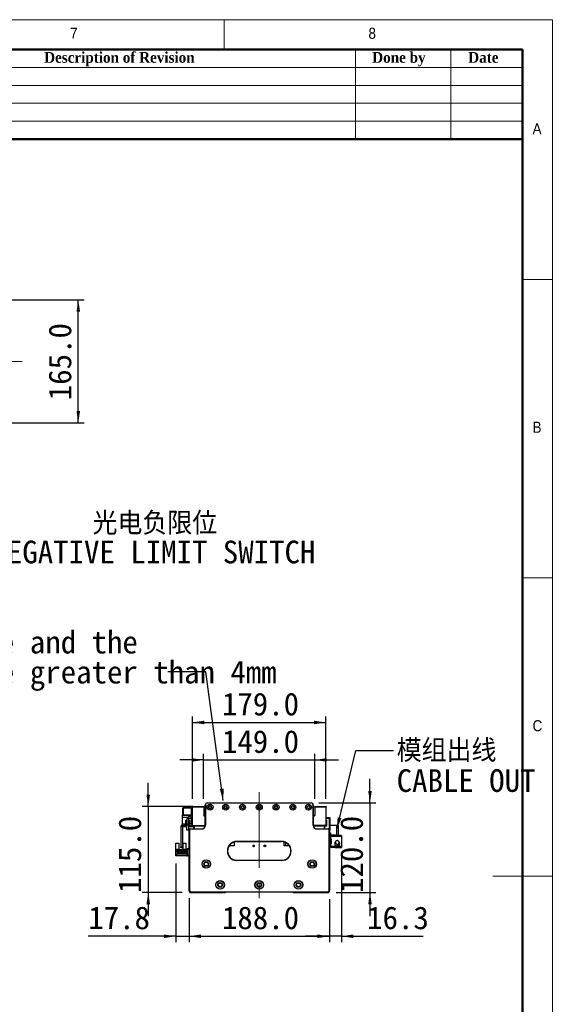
# Model space of a CAD drawing. Header units: millimetres. Extents: x 40 to 3331, y 40 to 2336.
# Tile 12 of 12: x 2606 to 3331, y 1016 to 2336. Entities that reach past the tile are written whole.
import ezdxf

# ---------------------------------------------------------------- set-up
doc = ezdxf.new("R2010")
doc.units = ezdxf.units.MM
doc.header["$LTSCALE"] = 8
doc.linetypes.add('CENTERX2', pattern=[20.32, 12.7, -2.54, 2.54, -2.54])
doc.layers.add('DIMNS', color=7, linetype='Continuous')
doc.styles.add('SLDTEXTSTYLE0', font='Gothic.ttf', dxfattribs={"width": 0.913})
doc.styles.add('SLDTEXTSTYLE1', font='timesbd.ttf', dxfattribs={"width": 0.933})
doc.styles.add('SLDTEXTSTYLE10', font='txt')
doc.styles.add('SLDTEXTSTYLE7', font='txt')
doc.styles.add('SLDTEXTSTYLE8', font='txt', dxfattribs={"bigfont": 'bigfont'})
doc.styles.add('SLDTEXTSTYLE9', font='txt', dxfattribs={"bigfont": 'bigfont'})
doc.dimstyles.new('SLDDIMSTYLE0', dxfattribs={"dimtxt": 30.4, "dimasz": 16, "dimexe": 0, "dimexo": 0.0625, "dimgap": 7.6, "dimtad": 2, "dimdec": 1, "dimrnd": 1e-09, "dimzin": 4, "dimdsep": 46, "dimtxsty": 'SLDTEXTSTYLE7', "dimsah": 1, "dimcen": 0.09, "dimadec": 0, "dimazin": 1, "dimtfac": 1, "dimtdec": 1, "dimtmove": 0, "dimatfit": 0, "dimfxl": 0, "dimfrac": 2, "dimtolj": 1, "dimtzin": 12, "dimarcsym": 0})
doc.dimstyles.new('SLDDIMSTYLE1', dxfattribs={"dimtxt": 30.4, "dimasz": 16, "dimexe": 0, "dimexo": 0.0625, "dimgap": 7.6, "dimtad": 2, "dimdec": 1, "dimrnd": 1e-09, "dimzin": 4, "dimdsep": 46, "dimtxsty": 'SLDTEXTSTYLE7', "dimsah": 1, "dimcen": 0.09, "dimadec": 0, "dimazin": 1, "dimtfac": 1, "dimtdec": 1, "dimtofl": 0, "dimtmove": 0, "dimatfit": 3, "dimfxl": 0, "dimfrac": 2, "dimtolj": 1, "dimtzin": 12, "dimarcsym": 0})
doc.dimstyles.new('SLDDIMSTYLE2', dxfattribs={"dimtxt": 30.4, "dimasz": 16, "dimexe": 0, "dimexo": 0.0625, "dimgap": 7.6, "dimtad": 2, "dimdec": 1, "dimrnd": 1e-09, "dimzin": 12, "dimdsep": 46, "dimtxsty": 'SLDTEXTSTYLE7', "dimsah": 1, "dimcen": 0.09, "dimadec": 0, "dimazin": 3, "dimtfac": 1, "dimtdec": 1, "dimtmove": 0, "dimatfit": 0, "dimfxl": 0, "dimfrac": 2, "dimtolj": 1, "dimtzin": 12, "dimarcsym": 0})
doc.dimstyles.new('SLDDIMSTYLE3', dxfattribs={"dimtxt": 0.18, "dimasz": 16, "dimexe": 0, "dimexo": 0.0625, "dimgap": 0, "dimtad": 0, "dimtih": 1, "dimtoh": 1, "dimdec": 0, "dimrnd": 1e-09, "dimzin": 0, "dimdsep": 46, "dimtxsty": 'Standard', "dimsah": 1, "dimcen": 0.09, "dimadec": 0, "dimazin": 0, "dimtfac": 16, "dimtdec": 0, "dimtofl": 0, "dimtmove": 0, "dimatfit": 3, "dimfxl": 0, "dimfrac": 2, "dimtolj": 1, "dimtzin": 0, "dimarcsym": 0})

# ---------------------------------------------------------------- blocks, each defined once
blk = doc.blocks.new('_D')
at = {"layer": 'DIMNS'}
for p, q in [((2852.4, 1291.6), (2852.4, 1351.9)), ((3001.4, 1291.6), (3001.4, 1351.9)), ((2852.4, 1343.9), (2820.4, 1343.9)), ((2852.4, 1343.9), (3001.4, 1343.9)), ((3001.4, 1343.9), (3033.4, 1343.9))]:
    blk.add_line(p, q, dxfattribs=at)
for points in [[(2852.4, 1343.9), (2836.4, 1346.3), (2836.4, 1341.5)], [(3001.4, 1343.9), (3017.4, 1341.5), (3017.4, 1346.3)]]:
    blk.add_solid(points, dxfattribs=at)
at = {"layer": 'DIMNS', "insert": (2876.9, 1383.8), "char_height": 30.4, "attachment_point": 1, "style": 'SLDTEXTSTYLE7'}
blk.add_mtext('149.0', dxfattribs=at)
blk = doc.blocks.new('_D_1')
at = {"layer": 'DIMNS'}
for p, q in [((2837.4, 1291.6), (2837.4, 1402.1)), ((3016.4, 1291.6), (3016.4, 1402.1)), ((2837.4, 1394.1), (3016.4, 1394.1))]:
    blk.add_line(p, q, dxfattribs=at)
for points in [[(2837.4, 1394.1), (2853.4, 1391.7), (2853.4, 1396.5)], [(3016.4, 1394.1), (3000.4, 1396.5), (3000.4, 1391.7)]]:
    blk.add_solid(points, dxfattribs=at)
at = {"layer": 'DIMNS', "insert": (2876.9, 1434), "char_height": 30.4, "attachment_point": 1, "style": 'SLDTEXTSTYLE7'}
blk.add_mtext('179.0', dxfattribs=at)
blk = doc.blocks.new('_D_2')
at = {"layer": 'DIMNS'}
for p, q in [((2778.1, 1281.4), (2778.1, 1313.4)), ((2838.3, 1281.4), (2770.1, 1281.4)), ((2778.1, 1281.4), (2778.1, 1166.4)), ((2823.8, 1166.4), (2770.1, 1166.4)), ((2778.1, 1166.4), (2778.1, 1134.4))]:
    blk.add_line(p, q, dxfattribs=at)
for points in [[(2778.1, 1281.4), (2780.5, 1297.4), (2775.7, 1297.4)], [(2778.1, 1166.4), (2775.7, 1150.4), (2780.5, 1150.4)]]:
    blk.add_solid(points, dxfattribs=at)
at = {"layer": 'DIMNS', "insert": (2738.2, 1165.6), "char_height": 30.4, "attachment_point": 1, "rotation": 90, "style": 'SLDTEXTSTYLE7'}
blk.add_mtext('115.0', dxfattribs=at)
blk = doc.blocks.new('_D_3')
at = {"layer": 'DIMNS'}
for p, q in [((3075.4, 1286.4), (3075.4, 1318.4)), ((3006.6, 1286.4), (3083.4, 1286.4)), ((3075.4, 1286.4), (3075.4, 1166.4)), ((3030.1, 1166.4), (3083.4, 1166.4)), ((3075.4, 1166.4), (3075.4, 1134.4))]:
    blk.add_line(p, q, dxfattribs=at)
for points in [[(3075.4, 1286.4), (3077.8, 1302.4), (3073, 1302.4)], [(3075.4, 1166.4), (3073, 1150.4), (3077.8, 1150.4)]]:
    blk.add_solid(points, dxfattribs=at)
at = {"layer": 'DIMNS', "insert": (3035.5, 1165.6), "char_height": 30.4, "attachment_point": 1, "rotation": 90, "style": 'SLDTEXTSTYLE7'}
blk.add_mtext('120.0', dxfattribs=at)
blk = doc.blocks.new('_D_4')
at = {"layer": 'DIMNS'}
for p, q in [((2832.9, 1157.2), (2832.9, 1099.6)), ((3020.9, 1157.2), (3020.9, 1099.6)), ((2832.9, 1107.6), (3020.9, 1107.6))]:
    blk.add_line(p, q, dxfattribs=at)
for points in [[(2832.9, 1107.6), (2848.9, 1105.2), (2848.9, 1110)], [(3020.9, 1107.6), (3004.9, 1110), (3004.9, 1105.2)]]:
    blk.add_solid(points, dxfattribs=at)
at = {"layer": 'DIMNS', "insert": (2876.9, 1147.5), "char_height": 30.4, "attachment_point": 1, "style": 'SLDTEXTSTYLE7'}
blk.add_mtext('188.0', dxfattribs=at)
blk = doc.blocks.new('_D_5')
at = {"layer": 'DIMNS'}
for p, q in [((2815.1, 1205.2), (2815.1, 1099.6)), ((2832.9, 1158.7), (2832.9, 1099.6)), ((2815.1, 1107.6), (2697.7, 1107.6)), ((2815.1, 1107.6), (2832.9, 1107.6)), ((2832.9, 1107.6), (2864.9, 1107.6))]:
    blk.add_line(p, q, dxfattribs=at)
for points in [[(2815.1, 1107.6), (2799.1, 1110), (2799.1, 1105.2)], [(2832.9, 1107.6), (2848.9, 1105.2), (2848.9, 1110)]]:
    blk.add_solid(points, dxfattribs=at)
at = {"layer": 'DIMNS', "insert": (2697.7, 1147.5), "char_height": 30.4, "attachment_point": 1, "style": 'SLDTEXTSTYLE7'}
blk.add_mtext('17.8', dxfattribs=at)
blk = doc.blocks.new('_D_6')
at = {"layer": 'DIMNS'}
for p, q in [((3037.2, 1217.5), (3037.2, 1099.6)), ((3020.9, 1157.2), (3020.9, 1099.6)), ((3020.9, 1107.6), (2988.9, 1107.6)), ((3037.2, 1107.6), (3020.9, 1107.6)), ((3037.2, 1107.6), (3146.5, 1107.6))]:
    blk.add_line(p, q, dxfattribs=at)
for points in [[(3020.9, 1107.6), (3004.9, 1110), (3004.9, 1105.2)], [(3037.2, 1107.6), (3053.2, 1105.2), (3053.2, 1110)]]:
    blk.add_solid(points, dxfattribs=at)
at = {"layer": 'DIMNS', "insert": (3071.6, 1147.5), "char_height": 30.4, "attachment_point": 1, "style": 'SLDTEXTSTYLE7'}
blk.add_mtext('16.3', dxfattribs=at)
blk = doc.blocks.new('SW_NOTE_3')
at = {"layer": 'DIMNS', "color": 0, "char_height": 30.4, "attachment_point": 1}
for s, insert, style in [('模组出线', (4.1, 14.9), 'SLDTEXTSTYLE8'), ('CABLE OUT', (4.1, -25.3), 'SLDTEXTSTYLE7')]:
    blk.add_mtext(s, dxfattribs=dict(at, insert=insert, style=style))
blk = doc.blocks.new('SW_NOTE_4')
at = {"layer": 'DIMNS', "color": 0, "char_height": 30.4, "attachment_point": 1, "style": 'SLDTEXTSTYLE7'}
for s, insert in [('The distance between the load plate and the ', (-929.6, 55.1)), ('steel belt protection belt shall be greater than 4mm', (-929.6, 14.9))]:
    blk.add_mtext(s, dxfattribs=dict(at, insert=insert))
blk = doc.blocks.new('_D_15')
at = {"layer": 'DIMNS'}
for p, q in [((2501.5, 1960.5), (2692.3, 1960.5)), ((2684.3, 1795.5), (2684.3, 1960.5)), ((2501.5, 1795.5), (2692.3, 1795.5))]:
    blk.add_line(p, q, dxfattribs=at)
for points in [[(2684.3, 1960.5), (2681.9, 1944.5), (2686.7, 1944.5)], [(2684.3, 1795.5), (2686.7, 1811.5), (2681.9, 1811.5)]]:
    blk.add_solid(points, dxfattribs=at)
at = {"layer": 'DIMNS', "insert": (2644.5, 1826), "char_height": 30.4, "attachment_point": 1, "rotation": 90, "style": 'SLDTEXTSTYLE7'}
blk.add_mtext('165.0', dxfattribs=at)
blk = doc.blocks.new('SW_NOTE_7')
at = {"layer": 'DIMNS', "color": 0, "char_height": 30.4, "attachment_point": 1}
for s, insert, style in [('     光电负限位', (4.1, 17.9), 'SLDTEXTSTYLE9'), ('NEGATIVE LIMIT SWITCH', (4.1, -20.5), 'SLDTEXTSTYLE10')]:
    blk.add_mtext(s, dxfattribs=dict(at, insert=insert, style=style))

msp = doc.modelspace()

# ---------------------------------------------------------------- linework, layer by layer
at = {"color": 7, "linetype": 'Continuous', "lineweight": 18}
for p, q in [((3320, 2336), (40, 2336)), ((2880, 2296), (2880, 2336)), ((3320, 40), (3320, 2336)), ((80, 2296), (3280, 2296)), ((3056, 2296), (3056, 2176)), ((3184, 2296), (3184, 2176)), ((3280, 2296), (3280, 2176)), ((3280, 2296), (3280, 80)), ((2320, 2272), (3280, 2272)), ((2320, 2248), (3280, 2248)), ((2320, 2224), (3280, 2224)), ((2320, 2200), (3280, 2200)), ((3320, 1988), (3280, 1988)), ((3280, 1588), (3320, 1588)), ((3320, 1188), (3240, 1188))]:
    msp.add_line(p, q, dxfattribs=at)
at = {"color": 7, "linetype": 'Continuous', "lineweight": 50}
for p, q in [((3280, 2296), (80, 2296)), ((3280, 2296), (3280, 80)), ((3280, 2176), (2320, 2176))]:
    msp.add_line(p, q, dxfattribs=at)
at = {"color": 7, "linetype": 'Continuous', "lineweight": 25}
for p, q in [((2837.4438798, 1281.3955891), (2852.4438804, 1281.3955891)), ((2837.4438798, 1280.3955871), (2837.4438798, 1281.3955891)), ((2837.4438798, 1255.8955858), (2837.4438798, 1280.3955871)), ((2852.4438804, 1280.3955871), (2837.4438798, 1280.3955871)), ((2852.4438804, 1281.3955891), (2852.4438804, 1280.3955871)), ((2852.4438804, 1280.3955871), (2852.4438804, 1269.3955871)), ((2854.4438844, 1283.3955857), (2854.7438821, 1283.3955857)), ((2854.4438844, 1256.3955869), (2854.4438844, 1283.3955857)), ((2854.7438821, 1283.3955857), (2854.7438821, 1256.3955869)), ((2857.4438831, 1286.3955843), (2857.4438831, 1286.0955867)), ((2857.4438831, 1286.3955843), (2996.4438816, 1286.3955843)), ((2996.4438816, 1286.0955867), (2857.4438831, 1286.0955867)), ((2996.4438816, 1286.3955843), (2996.4438816, 1286.0955867)), ((2999.4438803, 1283.3955857), (2999.1438826, 1283.3955857)), ((2999.1438826, 1256.3955869), (2999.1438826, 1283.3955857)), ((2999.4438803, 1283.3955857), (2999.4438803, 1256.3955869)), ((3001.4438843, 1281.3955891), (3016.4438849, 1281.3955891)), ((3001.4438843, 1280.3955871), (3001.4438843, 1281.3955891)), ((3016.4438849, 1280.3955871), (3001.4438843, 1280.3955871)), ((3001.4438843, 1280.3955871), (3001.4438843, 1269.3955871)), ((3016.4438849, 1281.3955891), (3016.4438849, 1280.3955871)), ((3016.4438849, 1255.8955858), (3016.4438849, 1280.3955871)), ((2824.1438856, 1267.2955888), (2824.1438856, 1269.8955881)), ((2824.1438856, 1269.8955881), (2835.4438832, 1269.8955881)), ((2824.1438856, 1267.2955888), (2831.8034401, 1267.2955888)), ((2824.1438856, 1257.645202), (2824.1438856, 1267.2955888)), ((2824.7438809, 1279.8955861), (2824.4438833, 1279.5955884)), ((2824.7438809, 1279.5955884), (2824.4438833, 1279.4713202)), ((2824.4438833, 1279.4713202), (2824.4438833, 1279.5955884)), ((2824.4438833, 1270.319854), (2824.4438833, 1279.4713202)), ((2824.4438833, 1270.1955858), (2824.4438833, 1270.319854)), ((2824.7438809, 1270.1955858), (2824.4438833, 1270.319854)), ((2824.4438833, 1270.1955858), (2824.7438809, 1269.8955881)), ((2824.7438809, 1279.8955861), (2824.7438809, 1279.5955884)), ((2824.7438809, 1279.8955861), (2835.4438832, 1279.8955861)), ((2835.4438832, 1279.5955884), (2824.7438809, 1279.5955884)), ((2824.7438809, 1279.5955884), (2824.7438809, 1270.1955858)), ((2824.7438809, 1270.1955858), (2824.7438809, 1269.8955881)), ((2824.7438809, 1270.1955858), (2835.4438832, 1270.1955858)), ((2835.4438832, 1278.895584), (2835.4438832, 1279.8955861)), ((2835.4438832, 1279.8955861), (2837.4438798, 1279.8955861)), ((2835.4438832, 1278.895584), (2835.4438832, 1269.8955881)), ((2837.4438798, 1278.895584), (2835.4438832, 1278.895584)), ((2835.4438832, 1267.3955905), (2837.4438798, 1267.3955905)), ((2835.4438832, 1266.3955885), (2835.4438832, 1267.3955905)), ((2852.9438814, 1268.8955861), (2854.4438844, 1268.8955861)), ((3000.9438833, 1268.8955861), (2999.4438803, 1268.8955861)), ((2821.9438856, 1254.3955865), (2821.9438856, 1226.8955867)), ((2823.9438822, 1254.3955865), (2823.9438822, 1226.8955867)), ((2824.1438856, 1254.3955865), (2824.1438856, 1255.1439191)), ((2828.4438839, 1254.3955865), (2824.1438856, 1254.3955865)), ((2833.9438802, 1257.8955862), (2825.4438853, 1257.8955862)), ((2833.9438802, 1255.8955858), (2825.4438853, 1255.8955858)), ((2828.4438839, 1263.3955899), (2829.9438795, 1263.3955899)), ((2828.4438839, 1257.8955862), (2828.4438839, 1263.3955899)), ((2828.4438839, 1254.3955865), (2828.4438839, 1255.8955858)), ((2829.9438795, 1263.91646), (2829.9438795, 1257.8955862)), ((2829.9438795, 1249.8955886), (2829.9438795, 1255.8955858)), ((2831.9438836, 1263.8955909), (2831.9438836, 1257.8955862)), ((2831.9438836, 1263.3955899), (2833.4438791, 1263.3955899)), ((2831.9438836, 1255.8955858), (2831.9438836, 1249.8955886)), ((2833.4438791, 1263.3955899), (2833.4438791, 1257.8955862)), ((2833.4438791, 1255.8955858), (2833.4438791, 1254.3955865)), ((2837.7438849, 1254.3955865), (2833.4438791, 1254.3955865)), ((2837.4438798, 1266.3955885), (2835.4438832, 1266.3955885)), ((2835.4438832, 1266.3955885), (2835.4438832, 1259.3955855)), ((2837.4438798, 1255.8955858), (2854.4188207, 1255.8955858)), ((2837.7438849, 1254.3955865), (2837.7438849, 1255.8955858)), ((2839.4438839, 1254.5855875), (2840.7538822, 1255.8955858)), ((2839.4438839, 1251.3955879), (2839.4438839, 1254.5855875)), ((2839.9438849, 1254.4955882), (2840.9438794, 1255.4955865)), ((2839.9438849, 1251.3955879), (2839.9438849, 1254.4955882)), ((2840.9438794, 1255.4955865), (2854.3622186, 1255.4955865)), ((2852.6438838, 1255.8955858), (2853.0438831, 1255.4955865)), ((2854.7438821, 1256.3955869), (2854.4438844, 1256.3955869)), ((2999.4438803, 1256.3955869), (2999.1438826, 1256.3955869)), ((3016.4438849, 1255.8955858), (2999.468944, 1255.8955858)), ((2999.5255461, 1255.4955865), (3012.9438853, 1255.4955865)), ((3000.8438816, 1255.4955865), (3001.2438809, 1255.8955858)), ((3012.9438853, 1255.4955865), (3013.9438799, 1254.4955882)), ((3013.1338825, 1255.8955858), (3014.4438809, 1254.5855875)), ((3013.9438799, 1254.4955882), (3013.9438799, 1251.3955879)), ((3014.9438819, 1255.0855885), (3014.4438809, 1254.5855875)), ((3014.4438809, 1254.5855875), (3014.4438809, 1251.3955879)), ((3016.9438859, 1255.0855885), (3014.9438819, 1255.0855885)), ((3016.4438849, 1266.5855858), (3021.1438825, 1266.5855858)), ((3021.1438825, 1265.5855837), (3016.4438849, 1265.5855837)), ((3016.4438849, 1263.5855871), (3016.9438859, 1263.5855871)), ((3016.9438859, 1255.8955858), (3016.4438849, 1255.8955858)), ((3016.9438859, 1263.5855871), (3016.9438859, 1255.0855885)), ((3021.1438825, 1265.5855837), (3021.1438825, 1266.5855858)), ((3021.1438825, 1266.5855858), (3021.4438802, 1266.2855881)), ((3021.4438802, 1265.4613229), (3021.1438825, 1265.5855837)), ((3021.1438825, 1250.5855869), (3021.1438825, 1265.5855837)), ((3021.4438802, 1266.2855881), (3021.4438802, 1265.4613229)), ((3021.4438802, 1265.4613229), (3021.4438802, 1250.7098514)), ((3030.8438828, 1255.8955858), (3021.4438802, 1255.8955858)), ((3030.8438828, 1242.8955856), (3030.8438828, 1255.8955858)), ((3030.8438828, 1255.8955858), (3032.8438794, 1255.8955858)), ((3032.8438794, 1255.8955858), (3032.8438794, 1242.8955856)), ((2831.9438836, 1249.8955886), (2829.9438795, 1249.8955886)), ((2832.9438856, 1168.8955865), (2832.9438856, 1249.8955886)), ((2833.2438832, 1249.8955886), (2832.9438856, 1249.8955886)), ((2833.2438832, 1249.8955886), (2833.2438832, 1169.019851)), ((2834.4438812, 1251.0955865), (2834.4438812, 1251.3955879)), ((2834.4438812, 1251.3955879), (2849.4438818, 1251.3955879)), ((2849.4438818, 1251.0955865), (2834.4438812, 1251.0955865)), ((2849.4438818, 1251.0955865), (2849.4438818, 1251.3955879)), ((3004.443883, 1251.3955879), (3004.443883, 1251.0955865)), ((3004.443883, 1251.3955879), (3019.4438836, 1251.3955879)), ((3019.4438836, 1251.0955865), (3004.443883, 1251.0955865)), ((3019.4438836, 1251.3955879), (3019.4438836, 1251.0955865)), ((3020.6438815, 1169.019851), (3020.6438815, 1249.8955886)), ((3020.9438791, 1249.8955886), (3020.6438815, 1249.8955886)), ((3020.7757642, 1250.5855869), (3021.1438825, 1250.5855869)), ((3020.9438791, 1249.8955886), (3020.9438791, 1168.8955865)), ((3021.1438825, 1249.5855886), (3020.9438791, 1249.5855886)), ((3022.8438815, 1245.8955879), (3020.9438791, 1245.8955879)), ((3021.4438802, 1250.7098514), (3021.1438825, 1250.5855869)), ((3021.1438825, 1249.5855886), (3021.1438825, 1250.5855869)), ((3021.4438802, 1249.8855862), (3021.1438825, 1249.5855886)), ((3021.4438802, 1250.7098514), (3021.4438802, 1249.8855862)), ((3022.8438815, 1242.8955856), (3022.8438815, 1245.8955879)), ((3022.8438815, 1242.8955856), (3022.8438815, 1241.6955876)), ((3030.8438828, 1242.8955856), (3022.8438815, 1242.8955856)), ((3022.8438815, 1237.695587), (3022.8438815, 1241.6955876)), ((3022.8438815, 1241.6955876), (3037.2438794, 1241.6955876)), ((3028.8438862, 1242.8955856), (3028.8438862, 1242.6955859)), ((3037.2438794, 1242.6955859), (3028.8438862, 1242.6955859)), ((3032.8438794, 1242.8955856), (3030.8438828, 1242.8955856)), ((3037.2438794, 1242.6955859), (3037.2438794, 1241.6955876)), ((3037.2438794, 1241.6955876), (3037.2438794, 1227.6955872)), ((2815.243884, 1232.2955887), (2818.9438796, 1232.2955887)), ((2815.243884, 1223.395587), (2815.243884, 1232.2955887)), ((2818.9438796, 1232.2955887), (2818.9438796, 1223.8955881)), ((2824.9438843, 1223.8955881), (2824.9438843, 1232.2955887)), ((2824.9438843, 1232.2955887), (2828.6438798, 1232.2955887)), ((2828.6438798, 1232.2955887), (2828.6438798, 1223.395587)), ((2893.4438815, 1228.5955875), (2886.3911582, 1228.5955875)), ((2893.4438815, 1233.895586), (2893.4438815, 1228.5955875)), ((2896.943883, 1234.6955883), (2956.9438817, 1234.6955883)), ((2896.943883, 1234.6955883), (2896.943883, 1234.395587)), ((2956.9438817, 1234.395587), (2896.943883, 1234.395587)), ((2956.9438817, 1234.6955883), (2956.9438817, 1234.395587)), ((2960.4438832, 1228.5955875), (2960.4438832, 1233.895586)), ((2967.4966065, 1228.5955875), (2960.4438832, 1228.5955875)), ((2961.9438825, 1233.3520251), (2961.9438825, 1228.5955875)), ((3023.8438835, 1237.695587), (3022.8438815, 1237.695587)), ((3022.8438815, 1237.695587), (3022.8438815, 1237.1955859)), ((3022.8438815, 1237.1955859), (3022.8438815, 1232.195587)), ((3023.8438835, 1237.1955859), (3022.8438815, 1237.1955859)), ((3022.8438815, 1231.695586), (3022.8438815, 1232.195587)), ((3022.8438815, 1232.195587), (3023.8438835, 1232.195587)), ((3022.8438815, 1227.6955872), (3022.8438815, 1231.695586)), ((3022.8438815, 1231.695586), (3023.8438835, 1231.695586)), ((3037.2438794, 1227.6955872), (3022.8438815, 1227.6955872)), ((3022.8438815, 1227.6955872), (3022.8438815, 1226.4955874)), ((3023.8438835, 1231.695586), (3023.8438835, 1237.695587)), ((3028.2931169, 1232.492556), (3028.1938827, 1231.695586)), ((3028.5277953, 1233.1304821), (3028.3926194, 1232.8146483)), ((3028.4046596, 1233.2746248), (3028.4386715, 1233.285782)), ((3028.4386715, 1230.1053899), (3028.4046596, 1230.1165509)), ((3028.5605257, 1233.114374), (3028.438068, 1233.1746305)), ((3028.4386715, 1233.285782), (3028.8224434, 1233.8607769)), ((3028.5987621, 1233.2070108), (3028.4386715, 1233.285782)), ((3033.7356022, 1232.248542), (3033.7630203, 1232.269277)), ((3037.2438794, 1227.6955872), (3037.2438794, 1226.695587)), ((2815.1438823, 1215.3955876), (2815.1438823, 1217.3955879)), ((2815.1438823, 1217.3955879), (2816.1438843, 1217.3955879)), ((2816.1438843, 1215.3955876), (2815.1438823, 1215.3955876)), ((2815.243884, 1217.3955879), (2815.243884, 1223.395587)), ((2816.0438826, 1223.395587), (2815.243884, 1223.395587)), ((2816.0438826, 1223.395587), (2816.5438836, 1223.8955881)), ((2816.1438843, 1217.3955879), (2816.1438843, 1215.3955876)), ((2829.9438795, 1217.3955879), (2816.1438843, 1217.3955879)), ((2829.9438795, 1215.3955876), (2816.1438843, 1215.3955876)), ((2819.1438829, 1223.8955881), (2816.5438836, 1223.8955881)), ((2816.943883, 1223.3455881), (2819.1438829, 1223.3455881)), ((2816.943883, 1219.8955874), (2816.943883, 1223.3455881)), ((2817.7438816, 1219.8955874), (2816.943883, 1219.8955874)), ((2817.7438816, 1221.5455874), (2826.1438822, 1221.5455874)), ((2817.7438816, 1219.8955874), (2817.7438816, 1221.5455874)), ((2817.7438816, 1218.8455864), (2817.7438816, 1219.8955874)), ((2818.9438796, 1218.8455864), (2817.7438816, 1218.8455864)), ((2818.6938828, 1220.4955864), (2818.6938828, 1219.9955872)), ((2819.1938838, 1220.4955864), (2818.6938828, 1220.4955864)), ((2818.6938828, 1219.9955872), (2819.1938838, 1219.9955872)), ((2818.9438796, 1218.0455877), (2818.9438796, 1218.8455864)), ((2824.9438843, 1218.8455864), (2818.9438796, 1218.8455864)), ((2824.9438843, 1218.0455877), (2818.9438796, 1218.0455877)), ((2819.1438829, 1223.3455881), (2819.1438829, 1223.8955881)), ((2819.1438829, 1223.8955881), (2824.7438809, 1223.8955881)), ((2819.4938814, 1223.3455881), (2819.1438829, 1223.3455881)), ((2819.1938838, 1219.9955872), (2819.1938838, 1220.4955864)), ((2819.4938814, 1222.2455881), (2819.4938814, 1223.3455881)), ((2824.3938824, 1222.2455881), (2819.4938814, 1222.2455881)), ((2820.6938794, 1220.4955864), (2820.6938794, 1219.9955872)), ((2821.1938804, 1220.4955864), (2820.6938794, 1220.4955864)), ((2820.6938794, 1219.9955872), (2821.1938804, 1219.9955872)), ((2821.1438795, 1222.2455881), (2821.1438795, 1222.845587)), ((2821.1438795, 1222.845587), (2822.7438843, 1222.845587)), ((2821.1938804, 1219.9955872), (2821.1938804, 1220.4955864)), ((2821.9438856, 1226.8955867), (2823.9438822, 1226.8955867)), ((2821.9438856, 1225.8955865), (2821.9438856, 1226.8955867)), ((2823.9438822, 1225.8955865), (2821.9438856, 1225.8955865)), ((2822.6938834, 1220.4955864), (2822.6938834, 1219.9955872)), ((2823.1938844, 1220.4955864), (2822.6938834, 1220.4955864)), ((2822.6938834, 1219.9955872), (2823.1938844, 1219.9955872)), ((2822.7438843, 1222.2455881), (2822.7438843, 1222.845587)), ((2823.1938844, 1219.9955872), (2823.1938844, 1220.4955864)), ((2823.9438822, 1226.8955867), (2823.9438822, 1225.8955865)), ((2824.3938824, 1223.3455881), (2824.3938824, 1222.2455881)), ((2824.7438809, 1223.3455881), (2824.3938824, 1223.3455881)), ((2824.69388, 1220.4955864), (2824.69388, 1219.9955872)), ((2825.1938811, 1220.4955864), (2824.69388, 1220.4955864)), ((2824.69388, 1219.9955872), (2825.1938811, 1219.9955872)), ((2824.7438809, 1223.8955881), (2824.7438809, 1223.3455881)), ((2827.3438802, 1223.8955881), (2824.7438809, 1223.8955881)), ((2824.7438809, 1223.3455881), (2826.9438809, 1223.3455881)), ((2824.9438843, 1218.8455864), (2824.9438843, 1218.0455877)), ((2826.1438822, 1218.8455864), (2824.9438843, 1218.8455864)), ((2825.1938811, 1219.9955872), (2825.1938811, 1220.4955864)), ((2826.1438822, 1221.5455874), (2826.1438822, 1219.8955874)), ((2826.1438822, 1219.8955874), (2826.1438822, 1218.8455864)), ((2826.9438809, 1219.8955874), (2826.1438822, 1219.8955874)), ((2826.9438809, 1223.3455881), (2826.9438809, 1219.8955874)), ((2827.3438802, 1223.8955881), (2827.8438812, 1223.395587)), ((2828.6438798, 1223.395587), (2827.8438812, 1223.395587)), ((2828.6438798, 1223.395587), (2828.6438798, 1217.3955879)), ((2829.9438795, 1217.3955879), (2829.9438795, 1215.3955876)), ((2830.9438815, 1224.3955872), (2830.9438815, 1225.3955874)), ((2830.9438815, 1225.3955874), (2832.9438856, 1225.3955874)), ((2832.9438856, 1224.3955872), (2830.9438815, 1224.3955872)), ((2830.9438815, 1216.3955878), (2830.9438815, 1224.3955872)), ((2830.9438815, 1216.3955878), (2832.9438856, 1216.3955878)), ((2830.9438815, 1215.3955876), (2830.9438815, 1216.3955878)), ((2832.9438856, 1215.3955876), (2830.9438815, 1215.3955876)), ((3028.8438862, 1226.4955874), (3022.8438815, 1226.4955874)), ((3028.8438862, 1226.695587), (3037.2438794, 1226.695587)), ((3028.8438862, 1226.695587), (3028.8438862, 1226.4955874)), ((2896.943883, 1209.3955875), (2896.943883, 1209.0955871)), ((2896.943883, 1209.3955875), (2956.9438817, 1209.3955875)), ((2956.9438817, 1209.0955871), (2896.943883, 1209.0955871)), ((2956.9438817, 1209.3955875), (2956.9438817, 1209.0955871)), ((2833.2438832, 1169.019851), (2832.9438856, 1168.8955865)), ((2834.9438822, 1166.895588), (2832.9438856, 1168.8955865)), ((2832.9438856, 1168.8955865), (2832.9438856, 1167.3955872)), ((2832.9438856, 1167.3955872), (2833.9438802, 1166.395587)), ((2833.2438832, 1169.019851), (2835.068143, 1167.1955875)), ((2833.9438802, 1166.395587), (2881.4438833, 1166.395587)), ((2835.068143, 1167.1955875), (2834.9438822, 1166.895588)), ((3018.9438825, 1166.895588), (2834.9438822, 1166.895588)), ((2835.068143, 1167.1955875), (3018.8196218, 1167.1955875)), ((2881.4438833, 1166.395587), (2881.9438843, 1166.895588)), ((2971.9438842, 1166.895588), (2972.4438814, 1166.395587)), ((2972.4438814, 1166.395587), (3019.9438846, 1166.395587)), ((3018.8196218, 1167.1955875), (3020.6438815, 1169.019851)), ((3018.8196218, 1167.1955875), (3018.9438825, 1166.895588)), ((3020.9438791, 1168.8955865), (3018.9438825, 1166.895588)), ((3019.9438846, 1166.395587), (3020.9438791, 1167.3955872)), ((3020.6438815, 1169.019851), (3020.9438791, 1168.8955865)), ((3020.9438791, 1167.3955872), (3020.9438791, 1168.8955865))]:
    msp.add_line(p, q, dxfattribs=at)
at = {"color": 7, "linetype": 'Continuous', "lineweight": 25, "flags": 128}
msp.add_lwpolyline([(2829.9438795, 1215.3955876), (2830.5291524, 1215.4532309), (2830.9438815, 1215.5671596)], dxfattribs=at)
at = {"color": 7, "linetype": 'Continuous', "lineweight": 25}
for centre, radius in [((2860.9438825, 1280.6455872), 4.025), ((2860.9438825, 1280.6455872), 4), ((2860.9438825, 1280.6455872), 2.15), ((2860.9438825, 1280.6455872), 1.65), ((2881.9438825, 1280.6455872), 4.025), ((2881.9438825, 1280.6455872), 4), ((2881.9438825, 1280.6455872), 2.15), ((2881.9438825, 1280.6455872), 1.65), ((2904.4438825, 1280.6455872), 4.025), ((2904.4438825, 1280.6455872), 4), ((2904.4438825, 1280.6455872), 2.15), ((2904.4438825, 1280.6455872), 1.65), ((2926.9438825, 1280.6455872), 4.025), ((2926.9438825, 1280.6455872), 4), ((2926.9438825, 1280.6455872), 2.15), ((2926.9438825, 1280.6455872), 1.65), ((2949.4438825, 1280.6455872), 4.025), ((2949.4438825, 1280.6455872), 4), ((2949.4438825, 1280.6455872), 2.15), ((2949.4438825, 1280.6455872), 1.65), ((2971.9438825, 1280.6455872), 4.025), ((2971.9438825, 1280.6455872), 4), ((2971.9438825, 1280.6455872), 2.15), ((2971.9438825, 1280.6455872), 1.65), ((2992.9438825, 1280.6455872), 4.025), ((2992.9438825, 1280.6455872), 4), ((2992.9438825, 1280.6455872), 2.15), ((2992.9438825, 1280.6455872), 1.65), ((2919.4438825, 1228.5955872), 1.25), ((2934.4438825, 1228.5955872), 1.25), ((2855.9438825, 1204.3955872), 5.75), ((2855.9438825, 1204.3955872), 5.5), ((2855.9438825, 1204.3955872), 3.2), ((2855.9438825, 1204.3955872), 2.5), ((2997.9438825, 1204.3955872), 5.75), ((2997.9438825, 1204.3955872), 5.5), ((2997.9438825, 1204.3955872), 3.2), ((2997.9438825, 1204.3955872), 2.5), ((2874.4438825, 1176.3955872), 5.75), ((2874.4438825, 1176.3955872), 5.5), ((2874.4438825, 1176.3955872), 3.2), ((2874.4438825, 1176.3955872), 2.5), ((2926.9438825, 1176.3955872), 5.75), ((2926.9438825, 1176.3955872), 5.5), ((2926.9438825, 1176.3955872), 3.2), ((2926.9438825, 1176.3955872), 2.5), ((2979.4438825, 1176.3955872), 5.75), ((2979.4438825, 1176.3955872), 5.5), ((2979.4438825, 1176.3955872), 3.2), ((2979.4438825, 1176.3955872), 2.5)]:
    msp.add_circle(centre, radius, dxfattribs=at)
for centre, radius, start, end in [((2857.4438825, 1283.3955872), 3, 90, 180), ((2857.4438825, 1283.3955872), 2.7, 90, 180), ((2996.4438825, 1283.3955872), 3, 0, 90), ((2996.4438825, 1283.3955872), 2.7, 0, 90), ((2833.9438825, 1263.9164568), 4, 94.7801918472, 180), ((2833.4438825, 1269.8955872), 2, 274.7801918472, 0), ((2833.4438825, 1269.8747176), 4, 321.6997400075, 0), ((2852.9438825, 1269.3955872), 0.5, 180, 270), ((3000.9438825, 1269.3955872), 0.5, 270, 0), ((2825.4438825, 1254.3955872), 3.5, 90, 180), ((2825.4438825, 1254.3955872), 1.5, 90, 180), ((2833.9438825, 1263.8955872), 2, 94.7801918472, 180), ((2833.4438825, 1269.8747176), 4, 274.7801918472, 300), ((2833.9438825, 1259.3955872), 1.5, 270, 0), ((2833.9438825, 1259.3955872), 3.5, 270, 0), ((2849.4438825, 1256.3955872), 5.3, 270, 0), ((2849.4438825, 1256.3955872), 5, 270, 0), ((3004.4438825, 1256.3955872), 5.3, 180, 270), ((3004.4438825, 1256.3955872), 5, 180, 270), ((2834.4438825, 1249.8955872), 1.5, 90, 180), ((2834.4438825, 1249.8955872), 1.2, 90, 180), ((3019.4438825, 1249.8955872), 1.5, 0, 90), ((3019.4438825, 1249.8955872), 1.2, 0, 90), ((2896.9438825, 1221.8955872), 12.8, 90, 270), ((2896.9438825, 1221.8955872), 12.5, 90, 270), ((2956.9438825, 1221.8955872), 12.8, 270, 90), ((2956.9438825, 1221.8955872), 12.5, 270, 90), ((3031.4438825, 1231.6955872), 3.4, 207.8854130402, 44.3134751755), ((3031.4438825, 1231.6955872), 3.45, 237.5742082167, 0), ((3031.4438825, 1231.6955872), 2.5, 274.0682455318, 11.0547454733), ((3031.4438825, 1231.6955872), 2.6, 277.2742732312, 19.707248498), ((3031.4438825, 1231.6955872), 3.45, 0, 47.8989058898), ((2829.9438825, 1218.3955872), 1, 270, 0)]:
    msp.add_arc(centre, radius, start, end, dxfattribs=at)
for points, knots in [([(3029.270268, 1234.6222783), (3029.0884788, 1234.2632778), (3028.7553823, 1233.6054732), (3028.2958335, 1232.5461559), (3028.0759744, 1231.7255628), (3028.0199494, 1231.0558581), (3028.1232315, 1230.4955432), (3028.3479905, 1229.8919543), (3028.8011246, 1229.29513), (3029.4860382, 1228.8574677), (3030.2098913, 1228.6202667), (3030.9720112, 1228.6172045), (3031.681063, 1228.8517861), (3031.86104, 1228.972868), (3031.8139598, 1229.0092588), (3031.7972964, 1229.0221388)], [0, 0, 0, 0, 0.1801012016, 0.330003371, 0.4496435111, 0.5397510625, 0.5746239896, 0.6053209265, 0.678402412, 0.7214067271, 0.761981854, 0.8291613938, 0.88866978, 0.9605962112, 1, 1, 1, 1]), ([(3032.8332847, 1235.4587476), (3033.0823852, 1235.2289298), (3033.5811453, 1234.7687786), (3033.9860305, 1233.8514906), (3034.027341, 1232.9339508), (3033.7472117, 1232.1389644), (3033.2363147, 1231.5224384), (3032.5429514, 1231.1122525), (3031.7356897, 1230.9478695), (3030.8964066, 1231.0519993), (3030.1176116, 1231.4227403), (3029.496776, 1232.0241177), (3029.1059497, 1232.7869424), (3029.0189511, 1233.6318473), (3029.1231374, 1234.390204), (3029.4675989, 1234.9828557), (3029.9985792, 1235.4037207), (3030.7321885, 1235.6490557), (3031.4783862, 1235.7270402), (3032.0223966, 1235.7540759), (3032.2813607, 1235.7391151), (3032.366387, 1235.744135), (3032.388714, 1235.7326807), (3032.4628848, 1235.7006472), (3032.619013, 1235.6121525), (3032.7510913, 1235.5175928), (3032.8332847, 1235.4587476)], [0, 0, 0, 0, 0.0648169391, 0.1297793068, 0.189731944, 0.2426190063, 0.2944125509, 0.3462426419, 0.3987242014, 0.4521992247, 0.5066005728, 0.5614518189, 0.6160518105, 0.669772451, 0.7270678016, 0.7653773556, 0.8036911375, 0.8589085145, 0.9142287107, 0.9495537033, 0.9640011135, 0.9648505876, 0.9657585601, 0.968709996, 0.9805279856, 1, 1, 1, 1]), ([(3033.6682862, 1230.5545221), (3033.7704746, 1230.8015022), (3033.9642696, 1231.2698867), (3034.0080601, 1231.7842711), (3033.920263, 1232.0933425), (3033.8922357, 1232.192007)], [0, 0, 0, 0, 0.4316279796, 0.8185594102, 1, 1, 1, 1])]:
    msp.add_open_spline(points, degree=3, knots=knots, dxfattribs=at)
at = {"layer": 'DIMNS', "linetype": 'CENTERX2', "lineweight": 18}
for p, q in [((2609.1958361, 1878.026604), (234.195054, 1878.026604)), ((2926.9438825, 1300.6955872), (2926.9438825, 1150.8951741))]:
    msp.add_line(p, q, dxfattribs=at)

# ---------------------------------------------------------------- block references
at = {"layer": 'DIMNS'}
for name, p in [('SW_NOTE_7', (2563.7884615, 1658.2911119)), ('SW_NOTE_4', (2804.4949707, 1461.9121376)), ('SW_NOTE_3', (3107.0576923, 1356.7307692))]:
    msp.add_blockref(name, p, dxfattribs=at)

# ---------------------------------------------------------------- texts
at = {"color": 7, "linetype": 'Continuous', "lineweight": 0}
for s, insert, char_height, attachment_point, style in [('7', (2673.3333333, 2325.1704848), 14.8166667, 1, 'SLDTEXTSTYLE0'), ('8', (3073.3333333, 2325.1704848), 14.8166667, 1, 'SLDTEXTSTYLE0'), ('Description of Revision', (2739.4454999, 2292.6852781), 14.4, 2, 'SLDTEXTSTYLE1'), ('Done by', (3114.154228, 2292.6852781), 14.4, 2, 'SLDTEXTSTYLE1'), ('Date', (3227.423141, 2292.6852781), 14.4, 2, 'SLDTEXTSTYLE1'), ('A', (3293.3333333, 2197.1704528), 14.8166667, 1, 'SLDTEXTSTYLE0'), ('B', (3293.3333333, 1797.1704528), 14.8166667, 1, 'SLDTEXTSTYLE0'), ('C', (3293.3333333, 1397.1704528), 14.8166667, 1, 'SLDTEXTSTYLE0')]:
    msp.add_mtext(s, dxfattribs=dict(at, insert=insert, char_height=char_height, attachment_point=attachment_point, style=style))

# ---------------------------------------------------------------- dimensions: what is measured, and where the dimension line sits
at = {"layer": 'DIMNS'}
for base, p1, p2, picture, middle in [((2684.3486833, 1960.526604), (2491.3486833, 1795.526604), (2491.3486833, 1960.526604), '_D_15', (2684.3486833, 1874.4541595)), ((2778.0681543, 1166.3955872), (2848.4438825, 1281.3955872), (2833.9438825, 1166.3955872), '_D_2', (2778.0681543, 1214.0355343)), ((3075.40368, 1166.3955872), (2996.4438825, 1286.3955872), (3019.9438825, 1166.3955872), '_D_3', (3075.40368, 1214.0355343))]:
    dim = msp.add_linear_dim(base=base, p1=p1, p2=p2, angle=90, dimstyle='SLDDIMSTYLE0', dxfattribs=at)
    dim.commit()
    dim.dimension.update_dxf_attribs({"geometry": picture, "text_midpoint": middle, "dimtype": 160})
for base, p1, p2, dimstyle, picture, middle in [((3016.4438825, 1394.0871738), (2837.4438825, 1281.3955872), (3016.4438825, 1281.3955872), 'SLDDIMSTYLE0', '_D_1', (2925.2977554, 1394.0871738)), ((3001.4438825, 1343.866024), (2852.4438825, 1281.3955872), (3001.4438825, 1281.3955872), 'SLDDIMSTYLE0', '_D', (2925.2977554, 1343.866024)), ((3020.9438825, 1107.6281404), (3037.2438825, 1227.6955872), (3020.9438825, 1167.3955872), 'SLDDIMSTYLE2', '_D_6', (3109.069063, 1107.6281404)), ((2832.9438825, 1107.6281404), (2815.1438825, 1215.3955872), (2832.9438825, 1168.8955872), 'SLDDIMSTYLE2', '_D_5', (2735.1438825, 1107.6281404)), ((3020.9438825, 1107.6281404), (2832.9438825, 1167.3955872), (3020.9438825, 1167.3955872), 'SLDDIMSTYLE1', '_D_4', (2925.2977554, 1107.6281404))]:
    dim = msp.add_linear_dim(base=base, p1=p1, p2=p2, dimstyle=dimstyle, dxfattribs=at)
    dim.commit()
    dim.dimension.update_dxf_attribs({"geometry": picture, "text_midpoint": middle, "dimtype": 160})

# ---------------------------------------------------------------- leaders
for points in [[(2878.7547872, 1289.4093279), (2855.2949707, 1461.9121376), (2804.4949707, 1461.9121376)], [(3030.8438825, 1250.8254281), (3056.2576923, 1356.7307692), (3107.0576923, 1356.7307692)]]:
    msp.add_leader(points, dimstyle='SLDDIMSTYLE3', dxfattribs=at)

doc.saveas('drawing.dxf')
